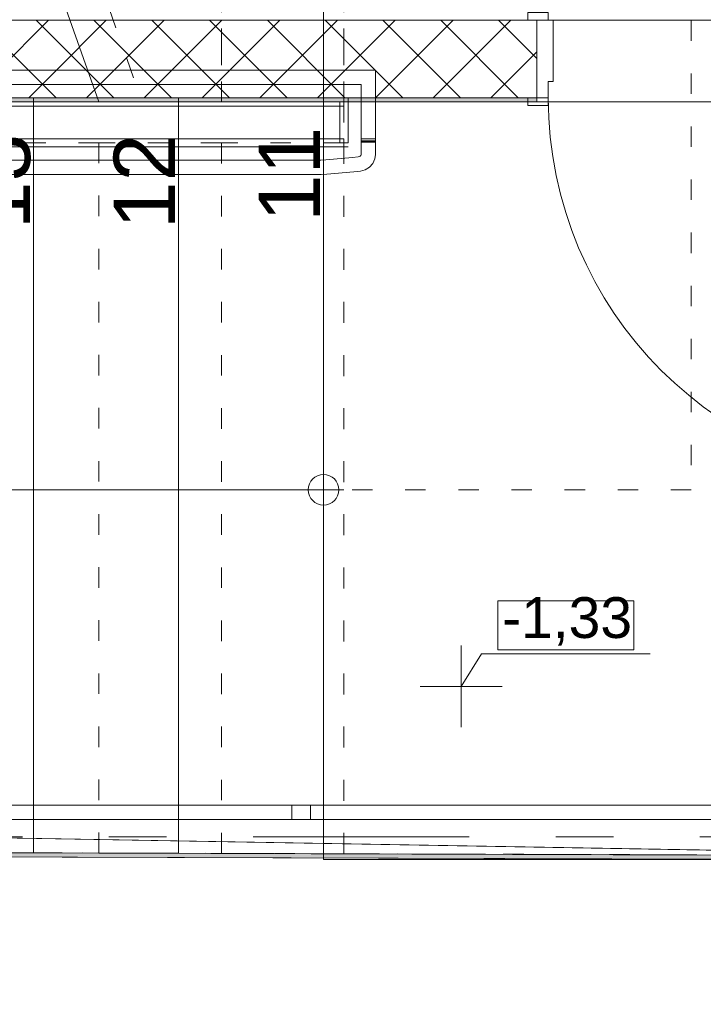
# Model space of a CAD drawing. Header units: millimetres. Extents: x 74467 to 235410, y -65 to 114857.
# Tile 210 of 256: x 136699 to 138372, y 67326 to 69737. Entities that reach past the tile are written whole.
import ezdxf
from ezdxf.enums import TextEntityAlignment as Align

# ---------------------------------------------------------------- set-up
doc = ezdxf.new("R2010")
doc.units = ezdxf.units.MM
doc.header["$MEASUREMENT"] = 0
for name, pattern in [('Katkend topelt', [1093.611073, 529.166651, -211.666656, 141.111112, -211.666656]), ('Punktiir tihe', [176.388884, 0, -176.388884]), ('Putukavõrk', [130, 50, -80]), ('Wipeout_Contour', [1000, 0, -1000])]:
    doc.linetypes.add(name, pattern=pattern)
for name, color, linetype in [('00 Kunstikonkursi LÜ jaoks asendi 2D', 7, 'Continuous'), ('00 Mõõdud kõrgusmärk.AR', 7, 'Continuous'), ('00 Teljed.AR', 7, 'Continuous'), ('1235 Vahelaed.AR', 7, 'Continuous'), ('1237 Trepid.AR', 7, 'Continuous'), ('1311 Siseseinad.AR', 7, 'Continuous'), ('1311 Siseseinad.VANA', 7, 'Continuous'), ('1317 Käsipuud.SA', 7, 'Continuous'), ('1317 Piirded.SA', 7, 'Continuous'), ('1326 Seinapinnad.SA', 7, 'Continuous'), ('9350 Netopind.AR', 7, 'Continuous'), ('Uks', 7, 'Continuous')]:
    doc.layers.add(name, color=color, linetype=linetype)
doc.styles.add('GENERATED_STYLE_3', font='txt')

# ---------------------------------------------------------------- blocks, each defined once
blk = doc.blocks.new('Slab_19_1', base_point=(137442.6, 67680.3))
at = {"layer": '1235 Vahelaed.AR', "color": 7, "linetype": 'Continuous', "lineweight": 13, "flags": 128}
blk.add_lwpolyline([(137442.6, 67680.3), (139382.6, 67680.3), (139382.6, 69965.7), (139552.6, 69965.7), (139552.6, 71165.9), (139382.6, 71165.9), (139382.6, 71245.9), (137442.6, 71245.9)], close=True, dxfattribs=at)
blk = doc.blocks.new('Stair_2_1')
at = {"layer": '1237 Trepid.AR', "color": 253, "linetype": 'Putukavõrk', "lineweight": 13, "true_color": 0xa5a6a4}
for p, q in [((137192.6, 69535.9), (137192.6, 71235.9)), ((137192.6, 71235.9), (137192.6, 69535.9)), ((137492.6, 69535.9), (137492.6, 71235.9)), ((137492.6, 71235.9), (137492.6, 69535.9)), ((138342.6, 70385.9), (138342.6, 68585.9)), ((136998.7, 69535.9), (137192.6, 69535.9)), ((137192.6, 69535.9), (137492.6, 69535.9)), ((137492.6, 69535.9), (137492.6, 69435.9)), ((136892.6, 69435.9), (136592.6, 69435.9)), ((137192.6, 69435.9), (136892.6, 69435.9)), ((136892.6, 69435.9), (136892.6, 67696.4)), ((136892.6, 67696.4), (136892.6, 69435.9)), ((137492.6, 69435.9), (137192.6, 69435.9)), ((137192.6, 69435.9), (137192.6, 67695.5)), ((137192.6, 67695.5), (137192.6, 69435.9)), ((137492.6, 69435.9), (137492.6, 67694.5)), ((137492.6, 67694.5), (137492.6, 69435.9)), ((137492.6, 68585.9), (134192.6, 68585.9)), ((138342.6, 68585.9), (137492.6, 68585.9)), ((136592.6, 67697.3), (136892.6, 67696.4)), ((136892.6, 67696.4), (137192.6, 67695.5)), ((137192.6, 67695.5), (137492.6, 67694.5)), ((137492.6, 67694.5), (139382.7, 67688.7))]:
    blk.add_line(p, q, dxfattribs=at)
at = {"layer": '1237 Trepid.AR', "color": 7, "linetype": 'Continuous', "lineweight": 13}
blk.add_line((133892.6, 69535.9), (136892.6, 69535.9), dxfattribs=at)
at = {"color": 254, "linetype": 'Wipeout_Contour', "lineweight": 0, "ltscale": 460475.842871}
blk.add_wipeout([(136592.6, 70385.9), (136592.6, 69535.9), (136892.6, 69535.9)], dxfattribs=at).dxf.layer = '1237 Trepid.AR'
at = {"layer": '1237 Trepid.AR', "color": 7, "linetype": 'Continuous', "lineweight": 13}
for p in [(136292.6, 71235.9), (136592.6, 69535.9)]:
    blk.add_line(p, (136892.6, 69535.9), dxfattribs=at)
at = {"layer": '1237 Trepid.AR', "color": 7, "linetype": 'Putukavõrk', "lineweight": 13}
blk.add_line((136398.7, 71235.9), (136998.7, 69535.9), dxfattribs=at)
blk = doc.blocks.new('Trepp_Trepikoda_PK 1-TR2_2_1', base_point=(132392.6, 71235.9))
at = {"layer": '9350 Netopind.AR', "color": 7, "linetype": 'Continuous', "lineweight": 13, "flags": 128}
blk.add_lwpolyline([(131492.6, 71235.9), (131492.6, 69745.9), (132242.6, 69745.9), (132242.6, 67659.5), (133954.5, 67641.1), (133954.5, 67705.5), (139392.7, 67688.6), (139392.6, 69545.9), (139182.6, 69545.9), (139182.6, 69985.9), (139392.6, 69985.9), (139392.6, 71235.9)], close=True, dxfattribs=at)
blk = doc.blocks.new('Wall_25_1', base_point=(134138.4, 69545.9))
at = {"layer": '1326 Seinapinnad.SA', "linetype": 'Continuous', "lineweight": 0, "true_color": 0xfefefe}
blk.add_hatch(color=7, dxfattribs=at).paths.add_polyline_path([(137964.8, 69545.9), (134138.4, 69545.9), (134138.4, 69535.9), (137964.8, 69535.9)])
at = {"layer": '1326 Seinapinnad.SA', "color": 7, "linetype": 'Continuous', "lineweight": 15, "flags": 128}
for points in [[(137964.8, 69545.9), (134138.4, 69545.9)], [(134138.4, 69535.9), (137964.8, 69535.9)]]:
    blk.add_lwpolyline(points, dxfattribs=at)
blk = doc.blocks.new('Wall_372_1', base_point=(139382.6, 67678))
at = {"layer": '1326 Seinapinnad.SA', "linetype": 'Continuous', "lineweight": 0, "true_color": 0xfefefe}
blk.add_hatch(color=7, dxfattribs=at).paths.add_polyline_path([(133964.5, 67695.5), (139382.6, 67678), (139382.7, 67688), (133964.5, 67705.5)])
at = {"layer": '1326 Seinapinnad.SA', "color": 7, "linetype": 'Continuous', "lineweight": 15, "flags": 128}
for points in [[(139382.7, 67688), (133964.5, 67705.5)], [(133964.5, 67695.5), (139382.6, 67678)]]:
    blk.add_lwpolyline(points, dxfattribs=at)
blk = doc.blocks.new('Wall_697_1', base_point=(139716.6, 67676.9))
at = {"layer": '1311 Siseseinad.VANA', "color": 7, "linetype": 'Continuous', "lineweight": 15, "flags": 128}
blk.add_lwpolyline([(139716.6, 67676.9), (133964.5, 67695.5)], dxfattribs=at)
blk = doc.blocks.new('Railing_2_1')
at = {"layer": '1317 Käsipuud.SA', "color": 7, "linetype": 'Continuous', "lineweight": 13}
for p, q in [((137087.6, 67813.4), (134260.1, 67813.4)), ((137087.6, 67813.4), (134260.1, 67813.4)), ((137364.7, 67813.4), (137087.6, 67813.4)), ((137410.9, 67813.4), (137087.6, 67813.4)), ((137364.7, 67778.4), (137364.7, 67813.4)), ((137410.9, 67778.4), (137410.9, 67813.4)), ((134260.1, 67778.4), (137087.6, 67778.4)), ((134260.1, 67778.4), (137087.6, 67778.4)), ((137087.6, 67778.4), (137364.7, 67778.4)), ((137087.6, 67778.4), (137410.9, 67778.4))]:
    blk.add_line(p, q, dxfattribs=at)
blk = doc.blocks.new('Railing_3_1')
at = {"layer": '1317 Käsipuud.SA', "color": 7, "linetype": 'Continuous', "lineweight": 13}
for p, q in [((137761.6, 67813.4), (134205.1, 67813.4)), ((137761.6, 67813.4), (134205.1, 67813.4)), ((137775.9, 67813.4), (137761.6, 67813.4)), ((137775.9, 67813.4), (137761.6, 67813.4)), ((137804.4, 67813.4), (137775.9, 67813.4)), ((137804.4, 67813.4), (137775.9, 67813.4)), ((137819.7, 67813.4), (137804.4, 67813.4)), ((137819.7, 67813.4), (137804.4, 67813.4)), ((137826.1, 67813.4), (137819.7, 67813.4)), ((137826.1, 67813.4), (137819.7, 67813.4)), ((137832.9, 67813.4), (137826.1, 67813.4)), ((137832.9, 67813.4), (137826.1, 67813.4)), ((137847.1, 67813.4), (137832.9, 67813.4)), ((137847.1, 67813.4), (137832.9, 67813.4)), ((139066.6, 67813.4), (137847.1, 67813.4)), ((139066.6, 67813.4), (137847.1, 67813.4)), ((134205.1, 67778.4), (137761.6, 67778.4)), ((134205.1, 67778.4), (137761.6, 67778.4)), ((137761.6, 67778.4), (137775.9, 67778.4)), ((137761.6, 67778.4), (137775.9, 67778.4)), ((137775.9, 67778.4), (137804.4, 67778.4)), ((137775.9, 67778.4), (137804.4, 67778.4)), ((137804.4, 67778.4), (137819.7, 67778.4)), ((137804.4, 67778.4), (137819.7, 67778.4)), ((137819.7, 67778.4), (137826.1, 67778.4)), ((137819.7, 67778.4), (137826.1, 67778.4)), ((137826.1, 67778.4), (137832.9, 67778.4)), ((137826.1, 67778.4), (137832.9, 67778.4)), ((137832.9, 67778.4), (137847.1, 67778.4)), ((137832.9, 67778.4), (137847.1, 67778.4)), ((137847.1, 67778.4), (139066.6, 67778.4)), ((137847.1, 67778.4), (139066.6, 67778.4))]:
    blk.add_line(p, q, dxfattribs=at)
blk = doc.blocks.new('Level Dimension_1_1', base_point=(137779.5, 68104.4))
at = {"layer": '00 Mõõdud kõrgusmärk.AR', "color": 5, "linetype": 'Continuous', "lineweight": 13}
for p, q in [((137779.5, 68004.4), (137779.5, 68204.4)), ((137779.5, 68104.4), (137829.5, 68184.4)), ((137829.5, 68184.4), (138242.1, 68184.4)), ((137679.5, 68104.4), (137879.5, 68104.4))]:
    blk.add_line(p, q, dxfattribs=at)
at = {"layer": '00 Mõõdud kõrgusmärk.AR', "color": 5, "linetype": 'Continuous', "lineweight": 13, "flags": 128}
blk.add_lwpolyline([(137869.5, 68194.4), (138202.1, 68194.4), (138202.1, 68314.4), (137869.5, 68314.4)], close=True, dxfattribs=at)
at = {"layer": '00 Mõõdud kõrgusmärk.AR', "color": 5, "lineweight": 13, "insert": (137879.5, 68204.4), "char_height": 100, "attachment_point": 7, "style": 'GENERATED_STYLE_3'}
blk.add_mtext('\\A1;{\\pql;\\fArial|b0|i0|c0|p34;-1,33}', dxfattribs=at)
blk = doc.blocks.new('Opening_135_1')
at = {"layer": '1311 Siseseinad.AR', "color": 7, "linetype": 'Continuous', "lineweight": 13, "flags": 128}
for points in [[(137964.8, 69735.9), (137964.8, 69545.9)], [(138964.8, 69545.9), (138964.8, 69735.9)], [(137964.8, 69535.9), (138964.8, 69535.9)]]:
    blk.add_lwpolyline(points, dxfattribs=at)
at = {"layer": '1311 Siseseinad.AR', "color": 7, "linetype": 'Continuous', "lineweight": 15, "flags": 128}
for points in [[(138964.8, 69735.9), (137964.8, 69735.9)], [(137964.8, 69545.9), (137964.8, 69535.9)], [(138964.8, 69535.9), (138964.8, 69545.9)]]:
    blk.add_lwpolyline(points, dxfattribs=at)
blk = doc.blocks.new('Door 24_24')
at = {"layer": 'Uks', "color": 7, "linetype": 'Continuous', "lineweight": 13}
for p, q in [((432, 744), (432, 944)), ((432, 944), (472, 944)), ((472, 944), (472, 744)), ((472, 744), (432, 744)), ((452, 744), (452, 500)), ((432, 0), (432, 500)), ((432, 500), (472, 500)), ((472, 500), (472, 0)), ((-522, 0), (-522, 19)), ((-522, 19), (-472, 19)), ((-472, 0), (-522, 0)), ((-500, 0), (-522, 0)), ((-500, 0), (-522, 0)), ((-472, 0), (-500, 0)), ((-500, 0), (-500, -190)), ((-500, 0), (-500, -190)), ((-500, 0), (-500, -190)), ((-472, 19), (-472, 0)), ((-472, -40), (-472, 0)), ((472, 0), (432, 0)), ((472, 19), (522, 19)), ((472, 0), (472, 19)), ((522, 0), (472, 0)), ((500, 0), (472, 0)), ((472, 0), (472, -40)), ((500, -190), (500, 0)), ((500, 0), (500, -190)), ((500, 0), (500, -190)), ((500, 0), (522, 0)), ((500, 0), (522, 0)), ((522, 19), (522, 0)), ((-460, -40), (-472, -40)), ((-460, -190), (-460, -40)), ((472, -40), (460, -40)), ((460, -40), (460, -190)), ((-522, -209), (-522, -190)), ((-522, -190), (-472, -190)), ((-500, -190), (-522, -190)), ((-500, -190), (-522, -190)), ((-500, -190), (-460, -190)), ((-472, -190), (-472, -209)), ((460, -190), (500, -190)), ((472, -190), (522, -190)), ((472, -209), (472, -190)), ((500, -190), (522, -190)), ((500, -190), (522, -190)), ((522, -190), (522, -209)), ((-472, -209), (-522, -209)), ((522, -209), (472, -209))]:
    blk.add_line(p, q, dxfattribs=at)
at = {"layer": 'Uks', "color": 7, "linetype": 'Continuous', "lineweight": 13, "flags": 128}
for points in [[(452, 744), (452, 500), (432, 500), (432, 744)], [(472, 744), (472, 500), (452, 500), (452, 744)]]:
    blk.add_lwpolyline(points, close=True, dxfattribs=at)
at = {"layer": 'Uks', "color": 7, "linetype": 'Continuous', "lineweight": 13}
blk.add_arc((472, 0), 944, 90, 180, dxfattribs=at)
blk = doc.blocks.new('Wall_918_1', base_point=(139382.6, 69545.9))
at = {"layer": '1311 Siseseinad.AR', "linetype": 'Continuous', "lineweight": 13, "true_color": 0x50504f}
h = blk.add_hatch(dxfattribs=at)
h.set_pattern_fill('Plokk_õõnesbetoon_0001', color=251, style=0, pattern_type=2)
h.set_pattern_definition([(45, (0, 0), (-70.71068, 70.71068), []), (135, (0, 0), (70.71068, 70.71068), [])])
h.paths.add_polyline_path([(133892.6, 69545.9), (137964.8, 69545.9), (137964.8, 69735.9), (133892.6, 69735.9)])
at = {"layer": '1311 Siseseinad.AR', "color": 7, "linetype": 'Continuous', "lineweight": 15}
for p, q in [((137964.8, 69735.9), (137942.8, 69735.9)), ((137964.8, 69545.9), (137942.8, 69545.9))]:
    blk.add_line(p, q, dxfattribs=at)
at = {"layer": '1311 Siseseinad.AR', "color": 7, "linetype": 'Continuous', "lineweight": 15, "flags": 128}
for points in [[(137964.8, 69735.9), (133892.6, 69735.9)], [(133892.6, 69545.9), (137964.8, 69545.9)]]:
    blk.add_lwpolyline(points, dxfattribs=at)
at = {"layer": 'Uks', "color": 7, "linetype": 'Continuous', "lineweight": 13, "xscale": -1, "zscale": 1000, "rotation": 180}
blk.add_blockref('Door 24_24', (138464.8, 69545.9), dxfattribs=at)
blk = doc.blocks.new('Stair_6_1')
at = {"layer": '1237 Trepid.AR', "color": 7, "linetype": 'Continuous', "lineweight": 13}
for p, q in [((137442.6, 69545.9), (133892.6, 69545.9)), ((136732.6, 69545.9), (136377.6, 69545.9)), ((136732.6, 67696.9), (136732.6, 69545.9)), ((137087.6, 69545.9), (136732.6, 69545.9)), ((136732.6, 69545.9), (136732.6, 67696.9)), ((136732.6, 67696.9), (136732.6, 69545.9)), ((137087.6, 67695.8), (137087.6, 69545.9)), ((137442.6, 69545.9), (137087.6, 69545.9)), ((137087.6, 69545.9), (137087.6, 67695.8)), ((137087.6, 67695.8), (137087.6, 69545.9)), ((137442.6, 67735.9), (137442.6, 69545.9)), ((137442.6, 67735.9), (137442.6, 69545.9)), ((137087.6, 68585.9), (134247.6, 68585.9)), ((137442.6, 68585.9), (137087.6, 68585.9)), ((137442.6, 67694.7), (137442.6, 67735.9)), ((137442.6, 67694.7), (137442.6, 67735.9)), ((133892.6, 67705.7), (137442.6, 67694.7)), ((136377.6, 67698), (136732.6, 67696.9)), ((136732.6, 67696.9), (137087.6, 67695.8)), ((137087.6, 67695.8), (137442.6, 67694.7))]:
    blk.add_line(p, q, dxfattribs=at)
at = {"layer": '1237 Trepid.AR', "color": 7, "linetype": 'Continuous', "lineweight": 13, "flags": 128}
blk.add_lwpolyline([(137442.6, 68623.4, 1), (137442.6, 68548.4, 1)], format="xyb", close=True, dxfattribs=at)
at = {"layer": '1237 Trepid.AR', "color": 251, "lineweight": 13, "char_height": 150, "attachment_point": 4, "rotation": 90, "style": 'GENERATED_STYLE_3'}
for s, insert in [('\\A1;{\\pql;\\fArial|b0|i0|c0|p34;11}', (137359.1, 69241.8)), ('\\A1;{\\pql;\\fArial|b0|i0|c0|p34;13}', (136650.4, 69224.6)), ('\\A1;{\\pql;\\fArial|b0|i0|c0|p34;12}', (137004.1, 69224.6))]:
    blk.add_mtext(s, dxfattribs=dict(at, insert=insert))
blk = doc.blocks.new('Railing_13_1')
at = {"layer": '1317 Piirded.SA', "color": 253, "linetype": 'Continuous', "lineweight": 13, "true_color": 0xa5a6a4}
for p, q in [((137537.8, 69613.4), (133892.6, 69613.4)), ((137537.8, 69613.4), (133892.6, 69613.4)), ((137537.8, 69613.4), (133988.2, 69613.4)), ((137537.8, 69613.4), (133988.2, 69613.4)), ((137552.6, 69613.4), (137537.8, 69613.4)), ((137552.6, 69613.4), (137537.8, 69613.4)), ((137552.6, 69613.4), (137537.8, 69613.4)), ((137552.6, 69613.4), (137537.8, 69613.4)), ((137570.1, 69613.4), (137552.6, 69613.4)), ((137570.1, 69613.4), (137552.6, 69613.4)), ((137570.1, 69613.4), (137552.6, 69613.4)), ((137570.1, 69613.4), (137552.6, 69613.4)), ((137570.1, 69566.1), (137570.1, 69613.4)), ((137570.1, 69566.1), (137570.1, 69613.4)), ((137570.1, 69566.1), (137570.1, 69613.4)), ((137570.1, 69566.1), (137570.1, 69613.4)), ((133892.6, 69578.4), (137535.1, 69578.4)), ((133892.6, 69578.4), (137535.1, 69578.4)), ((133988.2, 69578.4), (137535.1, 69578.4)), ((133988.2, 69578.4), (137535.1, 69578.4)), ((137535.1, 69578.4), (137535.1, 69566.1)), ((137535.1, 69578.4), (137535.1, 69566.1)), ((137535.1, 69578.4), (137535.1, 69566.1)), ((137535.1, 69578.4), (137535.1, 69566.1)), ((137535.1, 69566.1), (137535.1, 69553.7)), ((137535.1, 69566.1), (137535.1, 69553.7)), ((137535.1, 69566.1), (137535.1, 69553.7)), ((137535.1, 69566.1), (137535.1, 69553.7)), ((137535.1, 69553.7), (137535.1, 69545.4)), ((137535.1, 69553.7), (137535.1, 69545.4)), ((137535.1, 69553.7), (137535.1, 69545.4)), ((137535.1, 69553.7), (137535.1, 69545.4)), ((137570.1, 69553.7), (137570.1, 69566.1)), ((137570.1, 69553.7), (137570.1, 69566.1)), ((137570.1, 69553.7), (137570.1, 69566.1)), ((137570.1, 69553.7), (137570.1, 69566.1)), ((137570.1, 69545.4), (137570.1, 69553.7)), ((137570.1, 69545.4), (137570.1, 69553.7)), ((137570.1, 69545.4), (137570.1, 69553.7)), ((137570.1, 69545.4), (137570.1, 69553.7)), ((137502.6, 69545.9), (133882.6, 69545.9)), ((133902.6, 69525.9), (137482.6, 69525.9)), ((137502.6, 69535.9), (137482.6, 69535.9)), ((137482.6, 69535.9), (137482.6, 69445.6)), ((137482.6, 69525.9), (137482.6, 69438.7)), ((137502.6, 69438.7), (137502.6, 69545.9)), ((137502.6, 69445.6), (137502.6, 69535.9)), ((137535.1, 69545.4), (137535.1, 69536.4)), ((137535.1, 69545.4), (137535.1, 69536.4)), ((137535.1, 69545.4), (137535.1, 69536.4)), ((137535.1, 69545.4), (137535.1, 69536.4)), ((137535.1, 69536.4), (137535.1, 69521.5)), ((137535.1, 69536.4), (137535.1, 69521.5)), ((137535.1, 69536.4), (137535.1, 69521.5)), ((137535.1, 69536.4), (137535.1, 69521.5)), ((137570.1, 69536.4), (137570.1, 69545.4)), ((137570.1, 69536.4), (137570.1, 69545.4)), ((137570.1, 69536.4), (137570.1, 69545.4)), ((137570.1, 69536.4), (137570.1, 69545.4)), ((137570.1, 69521.5), (137570.1, 69536.4)), ((137570.1, 69521.5), (137570.1, 69536.4)), ((137570.1, 69521.5), (137570.1, 69536.4)), ((137570.1, 69521.5), (137570.1, 69536.4)), ((137535.1, 69521.5), (137535.1, 69445.6)), ((137535.1, 69521.5), (137535.1, 69445.6)), ((137535.1, 69521.5), (137535.1, 69438.7)), ((137535.1, 69521.5), (137535.1, 69438.7)), ((137570.1, 69445.6), (137570.1, 69521.5)), ((137570.1, 69445.6), (137570.1, 69521.5)), ((137570.1, 69438.7), (137570.1, 69521.5)), ((137570.1, 69438.7), (137570.1, 69521.5)), ((137482.6, 69445.9), (134192.6, 69445.9)), ((137482.6, 69445.6), (137482.6, 69435.9)), ((137482.6, 69435.9), (137502.6, 69435.9)), ((137502.6, 69435.9), (137502.6, 69445.6)), ((137535.1, 69445.6), (137570.1, 69445.6)), ((137535.1, 69445.6), (137570.1, 69445.6)), ((137570.1, 69440.8), (137535.1, 69440.8)), ((137535.1, 69440.8), (137535.1, 69439)), ((137570.1, 69440.8), (137535.1, 69440.8)), ((137535.1, 69440.8), (137535.1, 69439)), ((137535.1, 69439), (137535.1, 69435.9)), ((137535.1, 69439), (137535.1, 69435.9)), ((137535.1, 69438.7), (137570.1, 69438.7)), ((137535.1, 69438.7), (137570.1, 69438.7)), ((137570.1, 69437.3), (137535.1, 69437.3)), ((137535.1, 69437.3), (137535.1, 69437)), ((137570.1, 69437.3), (137535.1, 69437.3)), ((137535.1, 69437.3), (137535.1, 69437)), ((137535.1, 69437), (137535.1, 69435.9)), ((137535.1, 69437), (137535.1, 69435.9)), ((137535.1, 69435.9), (137535.1, 69410)), ((137535.1, 69435.9), (137535.1, 69410)), ((137535.1, 69435.9), (137535.1, 69410)), ((137535.1, 69435.9), (137535.1, 69410)), ((137570.1, 69439), (137570.1, 69440.8)), ((137570.1, 69439), (137570.1, 69440.8)), ((137570.1, 69435.9), (137570.1, 69439)), ((137570.1, 69435.9), (137570.1, 69439)), ((137570.1, 69437), (137570.1, 69437.3)), ((137570.1, 69437), (137570.1, 69437.3)), ((137570.1, 69435.9), (137570.1, 69437)), ((137570.1, 69435.9), (137570.1, 69437)), ((137570.1, 69407.5), (137570.1, 69435.9)), ((137570.1, 69407.5), (137570.1, 69435.9)), ((137570.1, 69407.5), (137570.1, 69435.9)), ((137570.1, 69407.5), (137570.1, 69435.9)), ((134192.6, 69425.9), (137502.6, 69425.9)), ((137532.3, 69402.9), (137530.7, 69401.9)), ((137532.3, 69402.9), (137530.7, 69401.9)), ((137532.3, 69402.9), (137530.7, 69401.9)), ((137532.3, 69402.9), (137530.7, 69401.9)), ((137533.7, 69404.5), (137532.3, 69402.9)), ((137533.7, 69404.5), (137532.3, 69402.9)), ((137533.7, 69404.5), (137532.3, 69402.9)), ((137533.7, 69404.5), (137532.3, 69402.9)), ((137534.6, 69406.5), (137533.7, 69404.5)), ((137534.6, 69406.5), (137533.7, 69404.5)), ((137534.6, 69406.5), (137533.7, 69404.5)), ((137534.6, 69406.5), (137533.7, 69404.5)), ((137535.1, 69410), (137534.6, 69406.5)), ((137535.1, 69410), (137534.6, 69406.5)), ((137535.1, 69410), (137534.6, 69406.5)), ((137535.1, 69410), (137534.6, 69406.5)), ((137568.5, 69396.5), (137570.1, 69407.5)), ((137568.5, 69396.5), (137570.1, 69407.5)), ((137568.5, 69396.5), (137570.1, 69407.5)), ((137568.5, 69396.5), (137570.1, 69407.5)), ((137397, 69393.4), (134205.1, 69393.4)), ((137397, 69393.4), (134205.1, 69393.4)), ((137397, 69393.4), (134205.1, 69393.4)), ((137397, 69393.4), (134205.1, 69393.4)), ((137436.1, 69393.4), (137397, 69393.4)), ((137436.1, 69393.4), (137397, 69393.4)), ((137436.1, 69393.4), (137397, 69393.4)), ((137436.1, 69393.4), (137397, 69393.4)), ((137448.3, 69394), (137436.1, 69393.4)), ((137448.3, 69394), (137436.1, 69393.4)), ((137448.3, 69394), (137436.1, 69393.4)), ((137448.3, 69394), (137436.1, 69393.4)), ((137513.6, 69399.9), (137448.3, 69394)), ((137513.6, 69399.9), (137448.3, 69394)), ((137513.6, 69399.9), (137448.3, 69394)), ((137513.6, 69399.9), (137448.3, 69394)), ((137527.7, 69401.2), (137513.6, 69399.9)), ((137527.7, 69401.2), (137513.6, 69399.9)), ((137527.7, 69401.2), (137513.6, 69399.9)), ((137527.7, 69401.2), (137513.6, 69399.9)), ((137530.7, 69401.9), (137527.7, 69401.2)), ((137530.7, 69401.9), (137527.7, 69401.2)), ((137530.7, 69401.9), (137527.7, 69401.2)), ((137530.7, 69401.9), (137527.7, 69401.2)), ((137555, 69375.8), (137563.3, 69385.1)), ((137555, 69375.8), (137563.3, 69385.1)), ((137555, 69375.8), (137563.3, 69385.1)), ((137555, 69375.8), (137563.3, 69385.1)), ((137563.3, 69385.1), (137568.5, 69396.5)), ((137563.3, 69385.1), (137568.5, 69396.5)), ((137563.3, 69385.1), (137568.5, 69396.5)), ((137563.3, 69385.1), (137568.5, 69396.5)), ((134205.1, 69358.4), (137397, 69358.4)), ((134205.1, 69358.4), (137397, 69358.4)), ((134205.1, 69358.4), (137397, 69358.4)), ((134205.1, 69358.4), (137397, 69358.4)), ((137397, 69358.4), (137436.5, 69358.4)), ((137397, 69358.4), (137436.5, 69358.4)), ((137397, 69358.4), (137436.5, 69358.4)), ((137397, 69358.4), (137436.5, 69358.4)), ((137436.5, 69358.4), (137436.9, 69358.4)), ((137436.5, 69358.4), (137436.9, 69358.4)), ((137436.5, 69358.4), (137436.9, 69358.4)), ((137436.5, 69358.4), (137436.9, 69358.4)), ((137436.9, 69358.4), (137450.7, 69359)), ((137436.9, 69358.4), (137450.7, 69359)), ((137436.9, 69358.4), (137450.7, 69359)), ((137436.9, 69358.4), (137450.7, 69359)), ((137450.7, 69359), (137516.8, 69365)), ((137450.7, 69359), (137516.8, 69365)), ((137450.7, 69359), (137516.8, 69365)), ((137450.7, 69359), (137516.8, 69365)), ((137516.8, 69365), (137533.5, 69366.6)), ((137516.8, 69365), (137533.5, 69366.6)), ((137516.8, 69365), (137533.5, 69366.6)), ((137516.8, 69365), (137533.5, 69366.6)), ((137533.5, 69366.6), (137544.4, 69369.3)), ((137533.5, 69366.6), (137544.4, 69369.3)), ((137533.5, 69366.6), (137544.4, 69369.3)), ((137533.5, 69366.6), (137544.4, 69369.3)), ((137544.4, 69369.3), (137555, 69375.8)), ((137544.4, 69369.3), (137555, 69375.8)), ((137544.4, 69369.3), (137555, 69375.8)), ((137544.4, 69369.3), (137555, 69375.8))]:
    blk.add_line(p, q, dxfattribs=at)
at = {"layer": '1317 Piirded.SA', "color": 253, "linetype": 'Continuous', "lineweight": 13, "true_color": 0xa5a6a4, "flags": 128}
for points in [[(133892.6, 69545.9), (133892.6, 69525.9), (137492.6, 69525.9), (137492.6, 69545.9)], [(137492.6, 69425.9), (137492.6, 69445.9), (134192.6, 69445.9), (134192.6, 69425.9)]]:
    blk.add_lwpolyline(points, close=True, dxfattribs=at)
blk = doc.blocks.new('Standard grid marker_7')
at = {"layer": '00 Teljed.AR', "color": 252, "linetype": 'Katkend topelt', "lineweight": 13, "true_color": 0x8c8d8c}
blk.add_line((1179.4, 0), (38064.5, 0), dxfattribs=at)
at = {"layer": '00 Teljed.AR', "color": 252, "lineweight": 13, "true_color": 0x8c8d8c, "style": 'GENERATED_STYLE_3'}
for tag, p in [('AC_MarkerText_1_0', (-200, -191.4)), ('AC_MarkerText_1_1', (39443.9, -191.4))]:
    blk.add_attdef(tag, text='', height=200, rotation=180, dxfattribs=at).set_placement(p, align=Align.TOP_CENTER)

msp = doc.modelspace()

# ---------------------------------------------------------------- block references
at = {"layer": '1235 Vahelaed.AR', "color": 7, "linetype": 'Continuous', "lineweight": 13}
msp.add_blockref('Slab_19_1', (137442.6, 67680.3), dxfattribs=at)

# ---------------------------------------------------------------- next in the draw order: block references
at = {"layer": '1237 Trepid.AR', "color": 7, "linetype": 'Punktiir tihe', "lineweight": 13}
msp.add_blockref('Stair_2_1', (0, 0), dxfattribs=at)

# ---------------------------------------------------------------- next in the draw order: linework, layer by layer
at = {"layer": '00 Kunstikonkursi LÜ jaoks asendi 2D', "color": 7, "linetype": 'Continuous', "lineweight": 13, "flags": 128}
msp.add_lwpolyline([(121631.9, 71230), (121180.2, 68000.7), (139640.4, 67681.9), (139638.7, 71250.6)], close=True, dxfattribs=at)
msp.add_lwpolyline([(111667.3, 55148.7), (139931.8, 54949.9), (139734.4, 67681.7), (139640.4, 67681.9), (121180.2, 68000.7)], dxfattribs=at)
at = {"layer": '9350 Netopind.AR', "color": 7, "linetype": 'Continuous', "lineweight": 0, "true_color": 0xfaefc5, "flags": 128}
msp.add_lwpolyline([(131492.6, 71235.9), (131492.6, 69745.9), (132242.6, 69745.9), (132242.6, 67659.5), (133954.5, 67641.1), (133954.5, 67705.5), (139392.7, 67688.6), (139392.6, 69545.9), (139182.6, 69545.9), (139182.6, 69985.9), (139392.6, 69985.9), (139392.6, 71235.9)], close=True, dxfattribs=at)

# ---------------------------------------------------------------- next in the draw order: block references
at = {"layer": '00 Mõõdud kõrgusmärk.AR', "color": 5, "lineweight": 13}
msp.add_blockref('Level Dimension_1_1', (137779.5, 68104.4), dxfattribs=at)
at = {"layer": '00 Teljed.AR', "color": 7, "linetype": 'Continuous', "lineweight": 13, "zscale": 1000, "rotation": 180}
msp.add_blockref('Standard grid marker_7', (144446.7, 67735.9), dxfattribs=at)
at = {"layer": '1237 Trepid.AR', "color": 7, "linetype": 'Punktiir tihe', "lineweight": 13}
msp.add_blockref('Stair_6_1', (0, 0), dxfattribs=at)
at = {"layer": '1311 Siseseinad.AR', "color": 7, "lineweight": 15}
msp.add_blockref('Wall_918_1', (139382.6, 69545.9), dxfattribs=at)
at = {"layer": '1311 Siseseinad.AR', "color": 7, "linetype": 'Continuous', "lineweight": 13}
msp.add_blockref('Opening_135_1', (0, 0), dxfattribs=at)
at = {"layer": '1311 Siseseinad.VANA', "color": 7, "lineweight": 15}
msp.add_blockref('Wall_697_1', (139716.6, 67676.9), dxfattribs=at)
at = {"layer": '1317 Käsipuud.SA', "color": 7, "linetype": 'Continuous', "lineweight": 13}
for name in ['Railing_3_1', 'Railing_2_1']:
    msp.add_blockref(name, (0, 0), dxfattribs=at)
at = {"layer": '1317 Piirded.SA', "color": 7, "linetype": 'Continuous', "lineweight": 13}
msp.add_blockref('Railing_13_1', (0, 0), dxfattribs=at)
at = {"layer": '1326 Seinapinnad.SA', "color": 7, "lineweight": 15}
for name, p in [('Wall_25_1', (134138.4, 69545.9)), ('Wall_372_1', (139382.6, 67678))]:
    msp.add_blockref(name, p, dxfattribs=at)
at = {"layer": '9350 Netopind.AR', "color": 7, "linetype": 'Continuous', "lineweight": 13}
msp.add_blockref('Trepp_Trepikoda_PK 1-TR2_2_1', (132392.6, 71235.9), dxfattribs=at)

doc.saveas('drawing.dxf')
